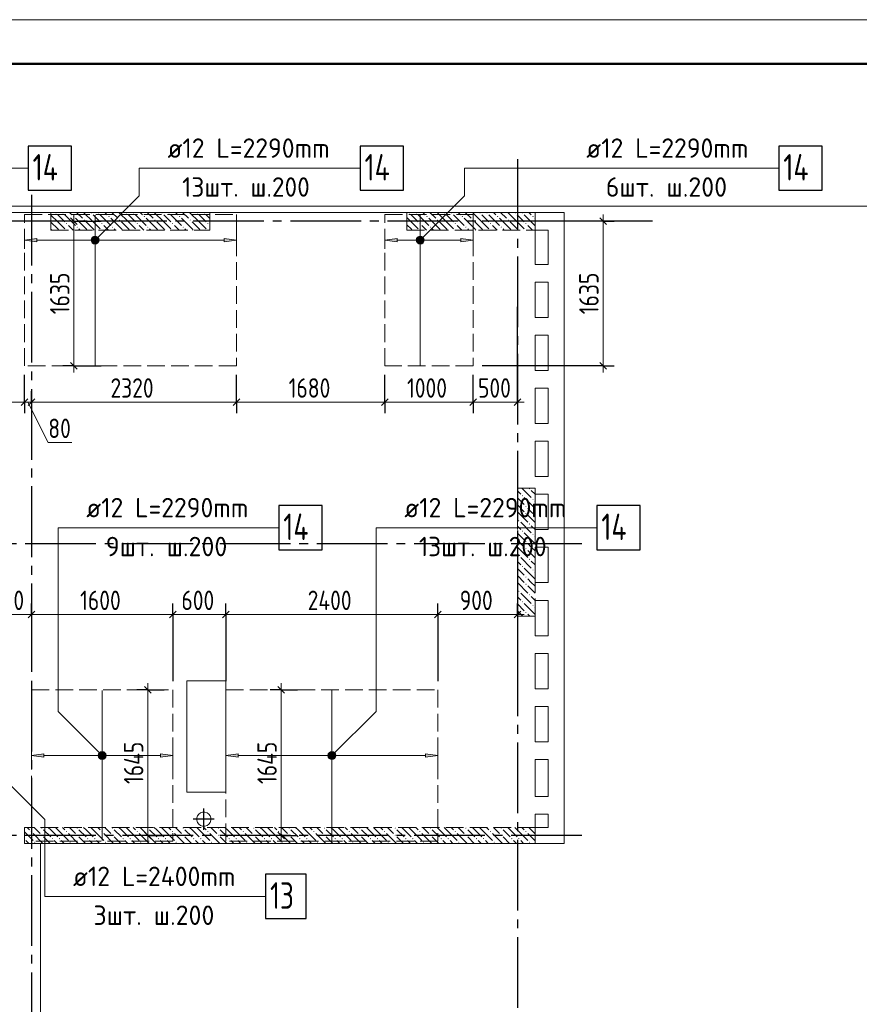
# Model space of a CAD drawing. Header units: millimetres. Extents: x 0 to 43617, y 0 to 59400.
# Tile 22 of 23: x 16190 to 25694, y 48259 to 59400. Entities that reach past the tile are written whole.
import ezdxf

# ---------------------------------------------------------------- set-up
doc = ezdxf.new("R2010")
doc.units = ezdxf.units.MM
doc.linetypes.add('______2', pattern=[270, 200, -70])
doc.linetypes.add('______5', pattern=[1100, 800, -100, 100, -100])
for name, color, linetype, lineweight in [('Standard', 7, 'Continuous', 25), ('ДОП Верх по Х', 7, 'Continuous', 25), ('ЖБ Перекрытие верхний уровень', 7, 'Continuous', 35), ('ЖБ Пилон', 7, 'Continuous', 35), ('ЖБ Стена верхний уровень', 7, 'Continuous', 35), ('Оси', 40, '______5', 18), ('Позиционная метка номер позиции', 7, 'Continuous', 13), ('Примечания', 7, 'Continuous', 25)]:
    doc.layers.add(name, color=color, linetype=linetype, lineweight=lineweight)
doc.styles.add('GOST 2.304-81', font='txt')
doc.styles.add('ISOCPEUR', font='txt')

msp = doc.modelspace()

# ---------------------------------------------------------------- hatches: boundary and pattern name
at = {"layer": 'ДОП Верх по Х', "linetype": 'Continuous', "lineweight": 13, "transparency": 33554687}
for points in [[(17012, 56925), (17025, 56874), (17025, 56939)], [(17025, 56939), (17044, 56869), (17044, 56944)], [(17025, 56939), (17025, 56874), (17044, 56869)], [(17044, 56944), (17044, 56869), (17063, 56874)], [(17044, 56944), (17063, 56874), (17063, 56939)], [(17063, 56939), (17063, 56874), (17076, 56888)], [(17063, 56939), (17076, 56888), (17076, 56925)], [(20692, 56925), (20705, 56874), (20705, 56939)], [(20705, 56939), (20724, 56869), (20724, 56944)], [(20705, 56939), (20705, 56874), (20724, 56869)], [(20724, 56944), (20724, 56869), (20743, 56874)], [(20724, 56944), (20743, 56874), (20743, 56939)], [(20743, 56939), (20743, 56874), (20756, 56888)], [(20743, 56939), (20756, 56888), (20756, 56925)], [(17012, 56888), (17012, 56925), (17006, 56906)], [(17012, 56925), (17012, 56888), (17025, 56874)], [(17076, 56925), (17076, 56888), (17082, 56906)], [(18504, 56886), (18644, 56906), (18504, 56926)], [(20692, 56888), (20692, 56925), (20686, 56906)], [(20692, 56925), (20692, 56888), (20705, 56874)], [(20756, 56925), (20756, 56888), (20761, 56906)], [(21184, 56886), (21324, 56906), (21184, 56926)], [(17092, 51055), (17092, 51093), (17086, 51074)], [(17092, 51093), (17105, 51042), (17105, 51106)], [(17092, 51093), (17092, 51055), (17105, 51042)], [(17105, 51106), (17124, 51037), (17124, 51112)], [(17105, 51106), (17105, 51042), (17124, 51037)], [(17124, 51112), (17124, 51037), (17143, 51042)], [(17124, 51112), (17143, 51042), (17143, 51106)], [(17143, 51106), (17143, 51042), (17156, 51055)], [(17143, 51106), (17156, 51055), (17156, 51093)], [(17156, 51093), (17156, 51055), (17161, 51074)], [(17784, 51054), (17924, 51074), (17784, 51094)], [(19692, 51055), (19692, 51093), (19686, 51074)], [(19692, 51093), (19705, 51042), (19705, 51106)], [(19692, 51093), (19692, 51055), (19705, 51042)], [(19705, 51106), (19724, 51037), (19724, 51112)], [(19705, 51106), (19705, 51042), (19724, 51037)], [(19724, 51112), (19724, 51037), (19743, 51042)], [(19724, 51112), (19743, 51042), (19743, 51106)], [(19743, 51106), (19743, 51042), (19756, 51055)], [(19743, 51106), (19756, 51055), (19756, 51093)], [(19756, 51093), (19756, 51055), (19761, 51074)], [(20784, 51054), (20924, 51074), (20784, 51094)]]:
    msp.add_hatch(color=7, dxfattribs=at).paths.add_polyline_path(points)
for points in [[(16384, 56886), (16244, 56906), (16384, 56926)], [(20464, 56886), (20324, 56906), (20464, 56926)], [(16464, 51054), (16324, 51074), (16464, 51094)], [(18664, 51054), (18524, 51074), (18664, 51094)]]:
    msp.add_hatch(color=7, dxfattribs=at).paths.add_polyline_path(points, flags=16)
at = {"layer": 'ЖБ Пилон', "linetype": 'Continuous', "lineweight": 18, "transparency": 33554687}
for points in [[(16594, 57213), (16601, 57220), (16607, 57213), (16601, 57207)], [(16674, 57213), (16681, 57220), (16687, 57213), (16681, 57207)], [(16794, 57173), (16801, 57180), (16807, 57173), (16801, 57167)], [(16994, 57213), (17001, 57220), (17007, 57213), (17001, 57207)], [(17074, 57213), (17081, 57220), (17087, 57213), (17081, 57207)], [(17194, 57173), (17201, 57180), (17207, 57173), (17201, 57167)], [(17394, 57213), (17401, 57220), (17407, 57213), (17401, 57207)], [(17474, 57213), (17481, 57220), (17487, 57213), (17481, 57207)], [(17594, 57173), (17601, 57180), (17607, 57173), (17601, 57167)], [(17794, 57213), (17801, 57220), (17807, 57213), (17801, 57207)], [(17874, 57213), (17881, 57220), (17887, 57213), (17881, 57207)], [(17994, 57173), (18001, 57180), (18007, 57173), (18001, 57167)], [(18194, 57213), (18201, 57220), (18207, 57213), (18201, 57207)], [(18274, 57213), (18281, 57220), (18287, 57213), (18281, 57207)], [(20594, 57213), (20601, 57220), (20607, 57213), (20601, 57207)], [(20674, 57213), (20681, 57220), (20687, 57213), (20681, 57207)], [(20794, 57173), (20801, 57180), (20807, 57173), (20801, 57167)], [(20994, 57213), (21001, 57220), (21007, 57213), (21001, 57207)], [(21074, 57213), (21081, 57220), (21087, 57213), (21081, 57207)], [(21194, 57173), (21201, 57180), (21207, 57173), (21201, 57167)], [(21394, 57213), (21401, 57220), (21407, 57213), (21401, 57207)], [(21474, 57213), (21481, 57220), (21487, 57213), (21481, 57207)], [(21594, 57173), (21601, 57180), (21607, 57173), (21601, 57167)], [(21794, 57213), (21801, 57220), (21807, 57213), (21801, 57207)], [(21874, 57213), (21881, 57220), (21887, 57213), (21881, 57207)], [(21994, 57173), (22001, 57180), (22007, 57173), (22001, 57167)], [(16714, 57093), (16721, 57100), (16727, 57093), (16721, 57087)], [(16834, 57053), (16841, 57060), (16847, 57053), (16841, 57047)], [(16914, 57133), (16921, 57140), (16927, 57133), (16921, 57127)], [(17114, 57093), (17121, 57100), (17127, 57093), (17121, 57087)], [(17234, 57053), (17241, 57060), (17247, 57053), (17241, 57047)], [(17314, 57133), (17321, 57140), (17327, 57133), (17321, 57127)], [(17514, 57093), (17521, 57100), (17527, 57093), (17521, 57087)], [(17634, 57053), (17641, 57060), (17647, 57053), (17641, 57047)], [(17714, 57133), (17721, 57140), (17727, 57133), (17721, 57127)], [(17914, 57093), (17921, 57100), (17927, 57093), (17921, 57087)], [(18034, 57053), (18041, 57060), (18047, 57053), (18041, 57047)], [(18114, 57133), (18121, 57140), (18127, 57133), (18121, 57127)], [(18314, 57093), (18321, 57100), (18327, 57093), (18321, 57087)], [(20714, 57093), (20721, 57100), (20727, 57093), (20721, 57087)], [(20834, 57053), (20841, 57060), (20847, 57053), (20841, 57047)], [(20914, 57133), (20921, 57140), (20927, 57133), (20921, 57127)], [(21114, 57093), (21121, 57100), (21127, 57093), (21121, 57087)], [(21234, 57053), (21241, 57060), (21247, 57053), (21241, 57047)], [(21314, 57133), (21321, 57140), (21327, 57133), (21321, 57127)], [(21514, 57093), (21521, 57100), (21527, 57093), (21521, 57087)], [(21634, 57053), (21641, 57060), (21647, 57053), (21641, 57047)], [(21714, 57133), (21721, 57140), (21727, 57133), (21721, 57127)], [(21914, 57093), (21921, 57100), (21927, 57093), (21921, 57087)], [(21954, 54093), (21961, 54100), (21967, 54093), (21961, 54087)], [(21874, 54013), (21881, 54020), (21887, 54013), (21881, 54007)], [(21994, 53973), (22001, 53980), (22007, 53973), (22001, 53967)], [(21914, 53893), (21921, 53900), (21927, 53893), (21921, 53887)], [(21914, 53813), (21921, 53820), (21927, 53813), (21921, 53807)], [(21834, 53733), (21841, 53740), (21847, 53733), (21841, 53727)], [(21954, 53693), (21961, 53700), (21967, 53693), (21961, 53687)], [(21874, 53613), (21881, 53620), (21887, 53613), (21881, 53607)], [(21914, 53493), (21921, 53500), (21927, 53493), (21921, 53487)], [(21994, 53573), (22001, 53580), (22007, 53573), (22001, 53567)], [(21914, 53413), (21921, 53420), (21927, 53413), (21921, 53407)], [(21834, 53333), (21841, 53340), (21847, 53333), (21841, 53327)], [(21954, 53293), (21961, 53300), (21967, 53293), (21961, 53287)], [(21874, 53213), (21881, 53220), (21887, 53213), (21881, 53207)], [(21994, 53173), (22001, 53180), (22007, 53173), (22001, 53167)], [(21914, 53093), (21921, 53100), (21927, 53093), (21921, 53087)], [(21834, 52933), (21841, 52940), (21847, 52933), (21841, 52927)], [(21914, 53013), (21921, 53020), (21927, 53013), (21921, 53007)], [(21874, 52813), (21881, 52820), (21887, 52813), (21881, 52807)], [(21954, 52893), (21961, 52900), (21967, 52893), (21961, 52887)], [(21914, 52693), (21921, 52700), (21927, 52693), (21921, 52687)], [(21994, 52773), (22001, 52780), (22007, 52773), (22001, 52767)]]:
    msp.add_hatch(color=7, dxfattribs=at).paths.add_polyline_path(points, flags=16)
at = {"layer": 'ЖБ Стена верхний уровень', "linetype": 'Continuous', "lineweight": 18, "transparency": 33554687}
for points in [[(16434, 50253), (16441, 50260), (16447, 50253), (16441, 50247)], [(16834, 50253), (16841, 50260), (16847, 50253), (16841, 50247)], [(17234, 50253), (17241, 50260), (17247, 50253), (17241, 50247)], [(17634, 50253), (17641, 50260), (17647, 50253), (17641, 50247)], [(18034, 50253), (18041, 50260), (18047, 50253), (18041, 50247)], [(18434, 50253), (18441, 50260), (18447, 50253), (18441, 50247)], [(18834, 50253), (18841, 50260), (18847, 50253), (18841, 50247)], [(19234, 50253), (19241, 50260), (19247, 50253), (19241, 50247)], [(19634, 50253), (19641, 50260), (19647, 50253), (19641, 50247)], [(20034, 50253), (20041, 50260), (20047, 50253), (20041, 50247)], [(20434, 50253), (20441, 50260), (20447, 50253), (20441, 50247)], [(20834, 50253), (20841, 50260), (20847, 50253), (20841, 50247)], [(21234, 50253), (21241, 50260), (21247, 50253), (21241, 50247)], [(21634, 50253), (21641, 50260), (21647, 50253), (21641, 50247)], [(16244, 50137), (16247, 50133), (16244, 50130)], [(16314, 50213), (16321, 50220), (16327, 50213), (16321, 50207)], [(16434, 50173), (16441, 50180), (16447, 50173), (16441, 50167)], [(16554, 50133), (16561, 50140), (16567, 50133), (16561, 50127)], [(16634, 50133), (16641, 50140), (16647, 50133), (16641, 50127)], [(16714, 50213), (16721, 50220), (16727, 50213), (16721, 50207)], [(16834, 50173), (16841, 50180), (16847, 50173), (16841, 50167)], [(16954, 50133), (16961, 50140), (16967, 50133), (16961, 50127)], [(17034, 50133), (17041, 50140), (17047, 50133), (17041, 50127)], [(17114, 50213), (17121, 50220), (17127, 50213), (17121, 50207)], [(17234, 50173), (17241, 50180), (17247, 50173), (17241, 50167)], [(17354, 50133), (17361, 50140), (17367, 50133), (17361, 50127)], [(17434, 50133), (17441, 50140), (17447, 50133), (17441, 50127)], [(17514, 50213), (17521, 50220), (17527, 50213), (17521, 50207)], [(17634, 50173), (17641, 50180), (17647, 50173), (17641, 50167)], [(17754, 50133), (17761, 50140), (17767, 50133), (17761, 50127)], [(17834, 50133), (17841, 50140), (17847, 50133), (17841, 50127)], [(17914, 50213), (17921, 50220), (17927, 50213), (17921, 50207)], [(18034, 50173), (18041, 50180), (18047, 50173), (18041, 50167)], [(18154, 50133), (18161, 50140), (18167, 50133), (18161, 50127)], [(18234, 50133), (18241, 50140), (18247, 50133), (18241, 50127)], [(18314, 50213), (18321, 50220), (18327, 50213), (18321, 50207)], [(18434, 50173), (18441, 50180), (18447, 50173), (18441, 50167)], [(18554, 50133), (18561, 50140), (18567, 50133), (18561, 50127)], [(18634, 50133), (18641, 50140), (18647, 50133), (18641, 50127)], [(18714, 50213), (18721, 50220), (18727, 50213), (18721, 50207)], [(18834, 50173), (18841, 50180), (18847, 50173), (18841, 50167)], [(18954, 50133), (18961, 50140), (18967, 50133), (18961, 50127)], [(19034, 50133), (19041, 50140), (19047, 50133), (19041, 50127)], [(19114, 50213), (19121, 50220), (19127, 50213), (19121, 50207)], [(19234, 50173), (19241, 50180), (19247, 50173), (19241, 50167)], [(19354, 50133), (19361, 50140), (19367, 50133), (19361, 50127)], [(19434, 50133), (19441, 50140), (19447, 50133), (19441, 50127)], [(19514, 50213), (19521, 50220), (19527, 50213), (19521, 50207)], [(19634, 50173), (19641, 50180), (19647, 50173), (19641, 50167)], [(19754, 50133), (19761, 50140), (19767, 50133), (19761, 50127)], [(19834, 50133), (19841, 50140), (19847, 50133), (19841, 50127)], [(19914, 50213), (19921, 50220), (19927, 50213), (19921, 50207)], [(20034, 50173), (20041, 50180), (20047, 50173), (20041, 50167)], [(20154, 50133), (20161, 50140), (20167, 50133), (20161, 50127)], [(20234, 50133), (20241, 50140), (20247, 50133), (20241, 50127)], [(20314, 50213), (20321, 50220), (20327, 50213), (20321, 50207)], [(20434, 50173), (20441, 50180), (20447, 50173), (20441, 50167)], [(20554, 50133), (20561, 50140), (20567, 50133), (20561, 50127)], [(20634, 50133), (20641, 50140), (20647, 50133), (20641, 50127)], [(20714, 50213), (20721, 50220), (20727, 50213), (20721, 50207)], [(20834, 50173), (20841, 50180), (20847, 50173), (20841, 50167)], [(20954, 50133), (20961, 50140), (20967, 50133), (20961, 50127)], [(21034, 50133), (21041, 50140), (21047, 50133), (21041, 50127)], [(21114, 50213), (21121, 50220), (21127, 50213), (21121, 50207)], [(21234, 50173), (21241, 50180), (21247, 50173), (21241, 50167)], [(21354, 50133), (21361, 50140), (21367, 50133), (21361, 50127)], [(21434, 50133), (21441, 50140), (21447, 50133), (21441, 50127)], [(21514, 50213), (21521, 50220), (21527, 50213), (21521, 50207)], [(21634, 50173), (21641, 50180), (21647, 50173), (21641, 50167)], [(21754, 50133), (21761, 50140), (21767, 50133), (21761, 50127)], [(21834, 50133), (21841, 50140), (21847, 50133), (21841, 50127)], [(21914, 50213), (21921, 50220), (21927, 50213), (21921, 50207)], [(16354, 50093), (16361, 50100), (16367, 50093), (16361, 50087)], [(16754, 50093), (16761, 50100), (16767, 50093), (16761, 50087)], [(17154, 50093), (17161, 50100), (17167, 50093), (17161, 50087)], [(17554, 50093), (17561, 50100), (17567, 50093), (17561, 50087)], [(17954, 50093), (17961, 50100), (17967, 50093), (17961, 50087)], [(18354, 50093), (18361, 50100), (18367, 50093), (18361, 50087)], [(18754, 50093), (18761, 50100), (18767, 50093), (18761, 50087)], [(19154, 50093), (19161, 50100), (19167, 50093), (19161, 50087)], [(19554, 50093), (19561, 50100), (19567, 50093), (19561, 50087)], [(19954, 50093), (19961, 50100), (19967, 50093), (19961, 50087)], [(20354, 50093), (20361, 50100), (20367, 50093), (20361, 50087)], [(20754, 50093), (20761, 50100), (20767, 50093), (20761, 50087)], [(21154, 50093), (21161, 50100), (21167, 50093), (21161, 50087)], [(21554, 50093), (21561, 50100), (21567, 50093), (21561, 50087)], [(21954, 50093), (21961, 50100), (21967, 50093), (21961, 50087)]]:
    msp.add_hatch(color=7, dxfattribs=at).paths.add_polyline_path(points, flags=16)
at = {"layer": 'Позиционная метка номер позиции', "linetype": 'Continuous', "lineweight": 13, "transparency": 33554687}
for points in [[(17001, 56918), (17076, 56875), (17012, 56938)], [(17012, 56938), (17087, 56895), (17033, 56950)], [(17012, 56938), (17076, 56875), (17087, 56895)], [(17033, 56950), (17087, 56895), (17087, 56918)], [(17033, 56950), (17087, 56918), (17055, 56950)], [(17055, 56950), (17087, 56918), (17076, 56938)], [(20681, 56918), (20756, 56875), (20692, 56938)], [(20692, 56938), (20767, 56895), (20713, 56950)], [(20692, 56938), (20756, 56875), (20767, 56895)], [(20713, 56950), (20767, 56895), (20767, 56918)], [(20713, 56950), (20767, 56918), (20735, 56950)], [(20735, 56950), (20767, 56918), (20756, 56938)], [(17001, 56895), (17055, 56863), (17001, 56918)], [(17001, 56918), (17055, 56863), (17076, 56875)], [(17033, 56863), (17001, 56895), (17012, 56875)], [(17001, 56895), (17033, 56863), (17055, 56863)], [(20681, 56895), (20735, 56863), (20681, 56918)], [(20681, 56918), (20735, 56863), (20756, 56875)], [(20713, 56863), (20681, 56895), (20692, 56875)], [(20681, 56895), (20713, 56863), (20735, 56863)], [(17092, 51042), (17135, 51117), (17081, 51063)], [(17081, 51063), (17135, 51117), (17113, 51117)], [(17081, 51063), (17113, 51117), (17081, 51086)], [(17081, 51086), (17113, 51117), (17092, 51106)], [(17092, 51042), (17156, 51106), (17135, 51117)], [(17113, 51031), (17156, 51106), (17092, 51042)], [(17113, 51031), (17167, 51086), (17156, 51106)], [(17135, 51031), (17167, 51086), (17113, 51031)], [(17135, 51031), (17167, 51063), (17167, 51086)], [(17167, 51063), (17135, 51031), (17156, 51042)], [(19681, 51086), (19756, 51042), (19692, 51106)], [(19681, 51063), (19735, 51031), (19681, 51086)], [(19681, 51086), (19735, 51031), (19756, 51042)], [(19713, 51031), (19681, 51063), (19692, 51042)], [(19681, 51063), (19713, 51031), (19735, 51031)], [(19692, 51106), (19767, 51063), (19713, 51117)], [(19692, 51106), (19756, 51042), (19767, 51063)], [(19713, 51117), (19767, 51063), (19767, 51086)], [(19713, 51117), (19767, 51086), (19735, 51117)], [(19735, 51117), (19767, 51086), (19756, 51106)]]:
    msp.add_hatch(color=7, dxfattribs=at).paths.add_polyline_path(points)

# ---------------------------------------------------------------- linework, layer by layer
at = {"layer": 'Standard', "color": 7, "linetype": 'Continuous', "lineweight": 25, "transparency": 33554687}
for p, q in [((16766, 57158), (16841, 57083)), ((22756, 57158), (22831, 57083)), ((16766, 55521), (16841, 55446)), ((22756, 55521), (22831, 55446)), ((16206, 55036), (16282, 55111)), ((16286, 55036), (16361, 55111)), ((18606, 55036), (18682, 55111)), ((20286, 55036), (20361, 55111)), ((21286, 55036), (21361, 55111)), ((21786, 55036), (21861, 55111)), ((16286, 52633), (16361, 52708)), ((17886, 52633), (17961, 52708)), ((18486, 52633), (18561, 52708)), ((20886, 52633), (20961, 52708)), ((21786, 52633), (21861, 52708)), ((17603, 51855), (17678, 51780)), ((19113, 51855), (19188, 51780)), ((17603, 50208), (17678, 50133)), ((19113, 50208), (19188, 50133))]:
    msp.add_line(p, q, dxfattribs=at)
at = {"layer": 'Standard', "color": 7, "linetype": 'Continuous', "lineweight": 13, "transparency": 33554687}
for p, q in [((16804, 57120), (16804, 57195)), ((22794, 57120), (22794, 57195)), ((16804, 55483), (16804, 55408)), ((22794, 55483), (22794, 55408)), ((14624, 55073), (16244, 55073)), ((16244, 55073), (16324, 55073)), ((16284, 55073), (16514, 54616)), ((16324, 55073), (18644, 55073)), ((18644, 55073), (20324, 55073)), ((20324, 55073), (21324, 55073)), ((21324, 55073), (21824, 55073)), ((21824, 55073), (21899, 55073)), ((16514, 54616), (16780, 54616)), ((15774, 52670), (16324, 52670)), ((16324, 52670), (17924, 52670)), ((17924, 52670), (18524, 52670)), ((18524, 52670), (20924, 52670)), ((20924, 52670), (21824, 52670)), ((21824, 52670), (21899, 52670)), ((17640, 51817), (17640, 51892)), ((19150, 51817), (19150, 51892)), ((17640, 50170), (17640, 50095)), ((19150, 50170), (19150, 50095))]:
    msp.add_line(p, q, dxfattribs=at)
at = {"layer": 'Standard', "color": 251, "linetype": 'Continuous', "lineweight": -3, "true_color": 0x656565, "transparency": 33554687}
for p, q in [((16804, 57120), (16679, 57120)), ((16804, 57120), (16929, 57120)), ((16804, 57120), (17114, 57120)), ((22794, 57120), (21424, 57120)), ((22794, 57120), (22669, 57120)), ((22794, 57120), (22919, 57120)), ((21824, 55073), (21824, 56151)), ((16804, 55483), (16679, 55483)), ((16804, 55483), (16929, 55483)), ((16804, 55483), (17114, 55483)), ((22794, 55483), (21424, 55483)), ((22794, 55483), (22669, 55483)), ((22794, 55483), (22919, 55483)), ((16244, 55073), (16244, 55198)), ((16324, 55073), (16324, 55198)), ((18644, 55073), (18644, 55198)), ((20324, 55073), (20324, 55198)), ((21324, 55073), (21324, 55198)), ((21824, 55073), (21824, 55198)), ((16244, 55073), (16244, 54948)), ((16324, 55073), (16324, 54948)), ((16324, 55073), (16324, 55073)), ((18644, 55073), (18644, 54948)), ((20324, 55073), (20324, 54948)), ((21324, 55073), (21324, 54948)), ((21824, 55073), (21824, 54948)), ((16324, 52670), (16324, 52795)), ((17924, 52670), (17924, 52795)), ((18524, 52670), (18524, 52795)), ((20924, 52670), (20924, 52795)), ((21824, 52670), (21824, 52795)), ((16324, 52670), (16324, 52545)), ((16324, 52670), (16324, 52092)), ((17924, 52670), (17924, 52545)), ((17924, 52670), (17924, 51917)), ((18524, 52670), (18524, 52545)), ((18524, 52670), (18524, 51917)), ((20924, 52670), (20924, 52545)), ((20924, 52670), (20924, 51917)), ((21824, 52670), (21824, 52545)), ((21824, 52670), (21824, 51990)), ((17640, 51817), (17515, 51817)), ((17640, 51817), (17765, 51817)), ((17640, 51817), (17824, 51817)), ((19150, 51817), (19025, 51817)), ((19150, 51817), (19275, 51817)), ((19150, 51817), (19334, 51817)), ((17640, 50170), (17515, 50170)), ((17640, 50170), (17765, 50170)), ((17640, 50170), (17824, 50170)), ((19150, 50170), (19025, 50170)), ((19150, 50170), (19275, 50170)), ((19150, 50170), (19334, 50170))]:
    msp.add_line(p, q, dxfattribs=at)
at = {"layer": 'Standard', "color": 8, "linetype": '______5', "lineweight": -3, "transparency": 33554687}
for p, q in [((18274, 50235), (18274, 50475)), ((18393, 50355), (18154, 50355))]:
    msp.add_line(p, q, dxfattribs=at)
at = {"layer": 'Standard', "color": 7, "linetype": 'Continuous', "lineweight": 13, "transparency": 33554687}
msp.add_lwpolyline([(0, 0), (42000, 0), (42000, 59400), (0, 59400), (0, 0)], close=True, dxfattribs=at)
at = {"layer": 'Standard', "color": 7, "linetype": 'Continuous', "lineweight": 50, "transparency": 33554687}
msp.add_lwpolyline([(2000, 58900), (41500, 58900), (41500, 500), (2000, 500), (2000, 58900)], close=True, dxfattribs=at)
at = {"layer": 'Standard', "color": 254, "linetype": 'Continuous', "lineweight": 18, "true_color": 0xc4c4ff, "transparency": 33554687}
msp.add_lwpolyline([(8274, 10980), (33143, 10980), (33143, 57289), (8274, 57289), (8274, 10980)], dxfattribs=at)
at = {"layer": 'Standard', "color": 7, "linetype": 'Continuous', "lineweight": 13, "transparency": 33554687}
for points in [[(16804, 57120), (16804, 55962), (16804, 55962), (16804, 55483)], [(22794, 57120), (22794, 55964), (22794, 55964), (22794, 55483)], [(17640, 51817), (17640, 50655), (17640, 50655), (17640, 50170)], [(19150, 51817), (19150, 50656), (19150, 50656), (19150, 50170)]]:
    msp.add_lwpolyline(points, dxfattribs=at)
at = {"layer": 'Standard', "color": 251, "linetype": 'Continuous', "lineweight": -3, "true_color": 0x656565, "transparency": 33554687}
for points in [[(16244, 55073), (16244, 55090), (16244, 55090), (16244, 55090), (16244, 55090), (16244, 55090), (16244, 55090), (16244, 55090), (16244, 55090), (16244, 55383)], [(18644, 55073), (18644, 55090), (18644, 55090), (18644, 55090), (18644, 55090), (18644, 55090), (18644, 55090), (18644, 55383)], [(20324, 55073), (20324, 55090), (20324, 55090), (20324, 55090), (20324, 55090), (20324, 55383)], [(21324, 55073), (21324, 55090), (21324, 55090), (21324, 55383)]]:
    msp.add_lwpolyline(points, dxfattribs=at)
at = {"layer": 'ДОП Верх по Х', "color": 7, "linetype": 'Continuous', "lineweight": 13, "transparency": 33554687}
for p, q in [((17844, 57720), (19930, 57720)), ((22584, 57720), (24670, 57720)), ((16924, 53652), (19010, 53652)), ((20524, 53652), (22610, 53652)), ((16774, 49480), (18882, 49480))]:
    msp.add_line(p, q, dxfattribs=at)
at = {"layer": 'ДОП Верх по Х', "color": 7, "linetype": 'Continuous', "lineweight": 18, "transparency": 33554687}
for p, q in [((17044, 55489), (17044, 57189)), ((20724, 55489), (20724, 57189)), ((17124, 51811), (17124, 50111)), ((19724, 51811), (19724, 50111))]:
    msp.add_line(p, q, dxfattribs=at)
at = {"layer": 'ДОП Верх по Х', "color": 251, "linetype": 'Continuous', "lineweight": 13, "true_color": 0x494949, "transparency": 33554687}
for p, q in [((16244, 56906), (16244, 57006)), ((17044, 56944), (17044, 56944)), ((18644, 56906), (18644, 57006)), ((20324, 56906), (20324, 57006)), ((20724, 56944), (20724, 56944)), ((21324, 56906), (21324, 57006)), ((16244, 56906), (16384, 56926)), ((16384, 56886), (16244, 56906)), ((16244, 56906), (16244, 56806)), ((16244, 56906), (16244, 56906)), ((16384, 56926), (16384, 56886)), ((16384, 56906), (17014, 56906)), ((17044, 56869), (17044, 56869)), ((17074, 56906), (18504, 56906)), ((18644, 56906), (18504, 56926)), ((18504, 56926), (18504, 56886)), ((18504, 56886), (18644, 56906)), ((18644, 56906), (18644, 56806)), ((18644, 56906), (18644, 56906)), ((20324, 56906), (20464, 56926)), ((20464, 56886), (20324, 56906)), ((20324, 56906), (20324, 56806)), ((20324, 56906), (20324, 56906)), ((20464, 56926), (20464, 56886)), ((20464, 56906), (20694, 56906)), ((20724, 56869), (20724, 56869)), ((20754, 56906), (21184, 56906)), ((21324, 56906), (21184, 56926)), ((21184, 56926), (21184, 56886)), ((21184, 56886), (21324, 56906)), ((21324, 56906), (21324, 56806)), ((21324, 56906), (21324, 56906)), ((16324, 51074), (16324, 51174)), ((17924, 51074), (17924, 51174)), ((18524, 51074), (18524, 51174)), ((20924, 51074), (20924, 51174)), ((16324, 51074), (16464, 51094)), ((16464, 51054), (16324, 51074)), ((16324, 51074), (16324, 50974)), ((16324, 51074), (16324, 51074)), ((16464, 51094), (16464, 51054)), ((16464, 51074), (17094, 51074)), ((17124, 51112), (17124, 51112)), ((17124, 51037), (17124, 51037)), ((17154, 51074), (17784, 51074)), ((17924, 51074), (17784, 51094)), ((17784, 51094), (17784, 51054)), ((17784, 51054), (17924, 51074)), ((17924, 51074), (17924, 50974)), ((17924, 51074), (17924, 51074)), ((18524, 51074), (18664, 51094)), ((18664, 51054), (18524, 51074)), ((18524, 51074), (18524, 50974)), ((18524, 51074), (18524, 51074)), ((18664, 51094), (18664, 51054)), ((18664, 51074), (19694, 51074)), ((19724, 51112), (19724, 51112)), ((19724, 51037), (19724, 51037)), ((19754, 51074), (20784, 51074)), ((20924, 51074), (20784, 51094)), ((20784, 51094), (20784, 51054)), ((20784, 51054), (20924, 51074)), ((20924, 51074), (20924, 50974)), ((20924, 51074), (20924, 51074))]:
    msp.add_line(p, q, dxfattribs=at)
at = {"layer": 'ДОП Верх по Х', "color": 7, "linetype": 'Continuous', "lineweight": 25, "transparency": 33554687}
for points in [[(16287, 57470), (16777, 57470), (16777, 57970), (16287, 57970), (16287, 57470)], [(20044, 57470), (20534, 57470), (20534, 57970), (20044, 57970), (20044, 57470)], [(24784, 57470), (25274, 57470), (25274, 57970), (24784, 57970), (24784, 57470)], [(19124, 53402), (19614, 53402), (19614, 53902), (19124, 53902), (19124, 53402)], [(22724, 53402), (23214, 53402), (23214, 53902), (22724, 53902), (22724, 53402)], [(18974, 49230), (19434, 49230), (19434, 49730), (18974, 49730), (18974, 49230)]]:
    msp.add_lwpolyline(points, dxfattribs=at)
at = {"layer": 'ДОП Верх по Х', "color": 251, "linetype": 'Continuous', "lineweight": 13, "true_color": 0x494949, "transparency": 33554687}
for centre in [(17044, 56906), (20724, 56906), (17124, 51074), (19724, 51074)]:
    msp.add_circle(centre, 37.5, dxfattribs=at)
at = {"layer": 'ЖБ Перекрытие верхний уровень', "color": 7, "linetype": 'Continuous', "lineweight": 18, "transparency": 33554687}
for p, q in [((22354, 57220), (8924, 57220)), ((22354, 50080), (22354, 57220)), ((22024, 56630), (22024, 57020)), ((22024, 57020), (22174, 57020)), ((22174, 57020), (22174, 56630)), ((22174, 56630), (22024, 56630)), ((22024, 56030), (22024, 56430)), ((22024, 56430), (22174, 56430)), ((22174, 56430), (22174, 56030)), ((22174, 56030), (22024, 56030)), ((22024, 55430), (22024, 55830)), ((22024, 55830), (22174, 55830)), ((22174, 55830), (22174, 55430)), ((22174, 55430), (22024, 55430)), ((22024, 54830), (22024, 55230)), ((22024, 55230), (22174, 55230)), ((22174, 55230), (22174, 54830)), ((22174, 54830), (22024, 54830)), ((22024, 54230), (22024, 54630)), ((22024, 54630), (22174, 54630)), ((22174, 54630), (22174, 54230)), ((22174, 54230), (22024, 54230)), ((22024, 53630), (22024, 54030)), ((22024, 54030), (22174, 54030)), ((22174, 54030), (22174, 53630)), ((22174, 53630), (22024, 53630)), ((22024, 53030), (22024, 53430)), ((22024, 53430), (22174, 53430)), ((22174, 53430), (22174, 53030)), ((22174, 53030), (22024, 53030)), ((22024, 52430), (22024, 52830)), ((22024, 52830), (22174, 52830)), ((22174, 52830), (22174, 52430)), ((22174, 52430), (22024, 52430)), ((22024, 51830), (22024, 52230)), ((22024, 52230), (22174, 52230)), ((22174, 52230), (22174, 51830)), ((18524, 51920), (18084, 51920)), ((18084, 51920), (18084, 50660)), ((18524, 50660), (18524, 51920)), ((22174, 51830), (22024, 51830)), ((22024, 51230), (22024, 51630)), ((22024, 51630), (22174, 51630)), ((22174, 51630), (22174, 51230)), ((22174, 51230), (22024, 51230)), ((22024, 50610), (22024, 51030)), ((22024, 51030), (22174, 51030)), ((22174, 51030), (22174, 50610)), ((18084, 50660), (18424, 50660)), ((18424, 50660), (18524, 50660)), ((22174, 50610), (22024, 50610)), ((18202, 50392), (18194, 50368)), ((18194, 50368), (18194, 50342)), ((18217, 50412), (18202, 50392)), ((18237, 50427), (18217, 50412)), ((18261, 50435), (18237, 50427)), ((18287, 50435), (18261, 50435)), ((18311, 50427), (18287, 50435)), ((18331, 50412), (18311, 50427)), ((18346, 50392), (18331, 50412)), ((18354, 50368), (18346, 50392)), ((18354, 50342), (18354, 50368)), ((22024, 50260), (22024, 50410)), ((22024, 50410), (22174, 50410)), ((22174, 50410), (22174, 50260)), ((18194, 50342), (18202, 50318)), ((18202, 50318), (18217, 50298)), ((18217, 50298), (18237, 50283)), ((18237, 50283), (18261, 50275)), ((18261, 50275), (18287, 50275)), ((18287, 50275), (18311, 50283)), ((18311, 50283), (18331, 50298)), ((18331, 50298), (18346, 50318)), ((18346, 50318), (18354, 50342)), ((22174, 50260), (22024, 50260)), ((16424, 45130), (16424, 50080)), ((16424, 50080), (22174, 50080)), ((22174, 50080), (22354, 50080))]:
    msp.add_line(p, q, dxfattribs=at)
at = {"layer": 'ЖБ Пилон', "color": 253, "linetype": '______2', "lineweight": 13, "true_color": 0xa0a0a0, "transparency": 33554687}
for p, q in [((18344, 57220), (16544, 57220)), ((16544, 57220), (16544, 57020)), ((18344, 57020), (18344, 57220)), ((22024, 57220), (20574, 57220)), ((20574, 57220), (20574, 57020)), ((22024, 57020), (22024, 57220)), ((16544, 57020), (18344, 57020)), ((20574, 57020), (22024, 57020)), ((21824, 54100), (21824, 52650)), ((22024, 54100), (21824, 54100)), ((22024, 52650), (22024, 54100)), ((21824, 52650), (22024, 52650))]:
    msp.add_line(p, q, dxfattribs=at)
at = {"layer": 'ЖБ Пилон', "color": 9, "linetype": 'Continuous', "lineweight": 18, "true_color": 0xc7c7c7, "transparency": 33554687}
for p, q in [((16621, 57113), (16544, 57190)), ((16621, 57193), (16701, 57113)), ((16701, 57193), (16821, 57073)), ((16754, 57220), (16781, 57193)), ((16941, 57033), (16821, 57153)), ((16834, 57220), (16901, 57153)), ((17021, 57113), (16914, 57220)), ((17021, 57193), (17101, 57113)), ((17101, 57193), (17221, 57073)), ((17154, 57220), (17181, 57193)), ((17341, 57033), (17221, 57153)), ((17234, 57220), (17301, 57153)), ((17421, 57113), (17314, 57220)), ((17421, 57193), (17501, 57113)), ((17501, 57193), (17621, 57073)), ((17554, 57220), (17581, 57193)), ((17741, 57033), (17621, 57153)), ((17634, 57220), (17701, 57153)), ((17821, 57113), (17714, 57220)), ((17821, 57193), (17901, 57113)), ((17901, 57193), (18021, 57073)), ((17954, 57220), (17981, 57193)), ((18141, 57033), (18021, 57153)), ((18034, 57220), (18101, 57153)), ((18221, 57113), (18114, 57220)), ((18221, 57193), (18301, 57113)), ((18301, 57193), (18344, 57150)), ((20621, 57113), (20574, 57160)), ((20621, 57193), (20701, 57113)), ((20701, 57193), (20821, 57073)), ((20754, 57220), (20781, 57193)), ((20941, 57033), (20821, 57153)), ((20834, 57220), (20901, 57153)), ((21021, 57113), (20914, 57220)), ((21021, 57193), (21101, 57113)), ((21101, 57193), (21221, 57073)), ((21154, 57220), (21181, 57193)), ((21341, 57033), (21221, 57153)), ((21234, 57220), (21301, 57153)), ((21421, 57113), (21314, 57220)), ((21421, 57193), (21501, 57113)), ((21501, 57193), (21621, 57073)), ((21554, 57220), (21581, 57193)), ((21741, 57033), (21621, 57153)), ((21634, 57220), (21701, 57153)), ((21821, 57113), (21714, 57220)), ((21821, 57193), (21901, 57113)), ((21901, 57193), (22021, 57073)), ((21954, 57220), (21981, 57193)), ((22024, 57150), (22021, 57153)), ((16544, 57110), (16621, 57033)), ((16621, 57113), (16701, 57033)), ((16781, 57033), (16741, 57073)), ((16941, 57113), (17021, 57033)), ((17021, 57113), (17101, 57033)), ((17181, 57033), (17141, 57073)), ((17341, 57113), (17421, 57033)), ((17421, 57113), (17501, 57033)), ((17581, 57033), (17541, 57073)), ((17741, 57113), (17821, 57033)), ((17821, 57113), (17901, 57033)), ((17981, 57033), (17941, 57073)), ((18141, 57113), (18221, 57033)), ((18221, 57113), (18301, 57033)), ((18344, 57070), (18341, 57073)), ((20574, 57080), (20621, 57033)), ((20621, 57113), (20701, 57033)), ((20781, 57033), (20741, 57073)), ((20941, 57113), (21021, 57033)), ((21021, 57113), (21101, 57033)), ((21181, 57033), (21141, 57073)), ((21341, 57113), (21421, 57033)), ((21421, 57113), (21501, 57033)), ((21581, 57033), (21541, 57073)), ((21741, 57113), (21821, 57033)), ((21821, 57113), (21901, 57033)), ((21981, 57033), (21941, 57073)), ((16544, 57030), (16554, 57020)), ((16621, 57033), (16634, 57020)), ((16794, 57020), (16781, 57033)), ((16861, 57033), (16874, 57020)), ((16941, 57033), (16954, 57020)), ((17021, 57033), (17034, 57020)), ((17194, 57020), (17181, 57033)), ((17261, 57033), (17274, 57020)), ((17341, 57033), (17354, 57020)), ((17421, 57033), (17434, 57020)), ((17594, 57020), (17581, 57033)), ((17661, 57033), (17674, 57020)), ((17741, 57033), (17754, 57020)), ((17821, 57033), (17834, 57020)), ((17994, 57020), (17981, 57033)), ((18061, 57033), (18074, 57020)), ((18141, 57033), (18154, 57020)), ((18221, 57033), (18234, 57020)), ((20621, 57033), (20634, 57020)), ((20794, 57020), (20781, 57033)), ((20861, 57033), (20874, 57020)), ((20941, 57033), (20954, 57020)), ((21021, 57033), (21034, 57020)), ((21194, 57020), (21181, 57033)), ((21261, 57033), (21274, 57020)), ((21341, 57033), (21354, 57020)), ((21421, 57033), (21434, 57020)), ((21594, 57020), (21581, 57033)), ((21661, 57033), (21674, 57020)), ((21741, 57033), (21754, 57020)), ((21821, 57033), (21834, 57020)), ((21994, 57020), (21981, 57033)), ((21861, 54033), (21824, 54070)), ((21874, 54100), (21981, 53993)), ((21981, 54073), (22024, 54030)), ((21824, 53990), (21901, 53913)), ((21901, 53993), (22021, 53873)), ((22024, 53950), (22021, 53953)), ((21824, 53910), (21901, 53833)), ((21824, 53830), (21941, 53713)), ((21981, 53833), (21941, 53873)), ((22021, 53793), (21981, 53833)), ((21861, 53713), (21981, 53593)), ((21941, 53793), (22024, 53710)), ((21861, 53633), (21824, 53670)), ((21824, 53590), (21901, 53513)), ((21901, 53593), (22021, 53473)), ((21981, 53673), (22024, 53630)), ((21824, 53510), (21901, 53433)), ((22024, 53550), (22021, 53553)), ((21824, 53430), (21941, 53313)), ((21981, 53433), (21941, 53473)), ((21941, 53393), (22024, 53310)), ((22021, 53393), (21981, 53433)), ((21861, 53233), (21824, 53270)), ((21861, 53313), (21981, 53193)), ((21981, 53273), (22024, 53230)), ((21824, 53190), (21901, 53113)), ((21901, 53193), (22021, 53073)), ((22024, 53150), (22021, 53153)), ((21824, 53110), (21901, 53033)), ((21981, 53033), (21941, 53073)), ((22021, 52993), (21981, 53033)), ((21824, 53030), (21941, 52913)), ((21941, 52993), (22024, 52910)), ((21861, 52833), (21824, 52870)), ((21861, 52913), (21981, 52793)), ((21981, 52873), (22024, 52830)), ((21824, 52790), (21901, 52713)), ((21824, 52710), (21884, 52650)), ((21901, 52793), (22021, 52673)), ((22024, 52750), (22021, 52753)), ((21964, 52650), (21941, 52673))]:
    msp.add_line(p, q, dxfattribs=at)
at = {"layer": 'ЖБ Стена верхний уровень', "color": 251, "linetype": '______2', "lineweight": 13, "true_color": 0x656565, "transparency": 33554687}
for p, q in [((22024, 50260), (16244, 50260)), ((16244, 50260), (16244, 50080)), ((22024, 50080), (22024, 50260)), ((16244, 50080), (22024, 50080))]:
    msp.add_line(p, q, dxfattribs=at)
at = {"layer": 'ЖБ Стена верхний уровень', "color": 9, "linetype": 'Continuous', "lineweight": 18, "true_color": 0xc7c7c7, "transparency": 33554687}
for p, q in [((16274, 50260), (16301, 50233)), ((16381, 50233), (16354, 50260)), ((16541, 50233), (16514, 50260)), ((16594, 50260), (16621, 50233)), ((16674, 50260), (16701, 50233)), ((16781, 50233), (16754, 50260)), ((16941, 50233), (16914, 50260)), ((16994, 50260), (17021, 50233)), ((17074, 50260), (17101, 50233)), ((17181, 50233), (17154, 50260)), ((17341, 50233), (17314, 50260)), ((17394, 50260), (17421, 50233)), ((17474, 50260), (17501, 50233)), ((17581, 50233), (17554, 50260)), ((17741, 50233), (17714, 50260)), ((17794, 50260), (17821, 50233)), ((17874, 50260), (17901, 50233)), ((17981, 50233), (17954, 50260)), ((18141, 50233), (18114, 50260)), ((18194, 50260), (18221, 50233)), ((18274, 50260), (18301, 50233)), ((18381, 50233), (18354, 50260)), ((18541, 50233), (18514, 50260)), ((18594, 50260), (18621, 50233)), ((18674, 50260), (18701, 50233)), ((18781, 50233), (18754, 50260)), ((18941, 50233), (18914, 50260)), ((18994, 50260), (19021, 50233)), ((19074, 50260), (19101, 50233)), ((19181, 50233), (19154, 50260)), ((19341, 50233), (19314, 50260)), ((19394, 50260), (19421, 50233)), ((19474, 50260), (19501, 50233)), ((19581, 50233), (19554, 50260)), ((19741, 50233), (19714, 50260)), ((19794, 50260), (19821, 50233)), ((19874, 50260), (19901, 50233)), ((19981, 50233), (19954, 50260)), ((20141, 50233), (20114, 50260)), ((20194, 50260), (20221, 50233)), ((20274, 50260), (20301, 50233)), ((20381, 50233), (20354, 50260)), ((20541, 50233), (20514, 50260)), ((20594, 50260), (20621, 50233)), ((20674, 50260), (20701, 50233)), ((20781, 50233), (20754, 50260)), ((20941, 50233), (20914, 50260)), ((20994, 50260), (21021, 50233)), ((21074, 50260), (21101, 50233)), ((21181, 50233), (21154, 50260)), ((21341, 50233), (21314, 50260)), ((21394, 50260), (21421, 50233)), ((21474, 50260), (21501, 50233)), ((21581, 50233), (21554, 50260)), ((21741, 50233), (21714, 50260)), ((21794, 50260), (21821, 50233)), ((21874, 50260), (21901, 50233)), ((21981, 50233), (21954, 50260)), ((16244, 50210), (16341, 50113)), ((16341, 50193), (16454, 50080)), ((16421, 50193), (16381, 50233)), ((16461, 50233), (16541, 50153)), ((16461, 50153), (16534, 50080)), ((16541, 50233), (16621, 50153)), ((16621, 50233), (16741, 50113)), ((16741, 50193), (16854, 50080)), ((16821, 50193), (16781, 50233)), ((16861, 50233), (16941, 50153)), ((16861, 50153), (16934, 50080)), ((16941, 50233), (17021, 50153)), ((17021, 50233), (17141, 50113)), ((17141, 50193), (17254, 50080)), ((17221, 50193), (17181, 50233)), ((17261, 50233), (17341, 50153)), ((17261, 50153), (17334, 50080)), ((17341, 50233), (17421, 50153)), ((17421, 50233), (17541, 50113)), ((17541, 50193), (17654, 50080)), ((17621, 50193), (17581, 50233)), ((17661, 50233), (17741, 50153)), ((17661, 50153), (17734, 50080)), ((17741, 50233), (17821, 50153)), ((17821, 50233), (17941, 50113)), ((17941, 50193), (18054, 50080)), ((18021, 50193), (17981, 50233)), ((18061, 50233), (18141, 50153)), ((18061, 50153), (18134, 50080)), ((18141, 50233), (18221, 50153)), ((18221, 50233), (18341, 50113)), ((18341, 50193), (18454, 50080)), ((18421, 50193), (18381, 50233)), ((18461, 50233), (18541, 50153)), ((18461, 50153), (18534, 50080)), ((18541, 50233), (18621, 50153)), ((18621, 50233), (18741, 50113)), ((18741, 50193), (18854, 50080)), ((18821, 50193), (18781, 50233)), ((18861, 50233), (18941, 50153)), ((18861, 50153), (18934, 50080)), ((18941, 50233), (19021, 50153)), ((19021, 50233), (19141, 50113)), ((19141, 50193), (19254, 50080)), ((19221, 50193), (19181, 50233)), ((19261, 50233), (19341, 50153)), ((19261, 50153), (19334, 50080)), ((19341, 50233), (19421, 50153)), ((19421, 50233), (19541, 50113)), ((19541, 50193), (19654, 50080)), ((19621, 50193), (19581, 50233)), ((19661, 50233), (19741, 50153)), ((19661, 50153), (19734, 50080)), ((19741, 50233), (19821, 50153)), ((19821, 50233), (19941, 50113)), ((19941, 50193), (20054, 50080)), ((20021, 50193), (19981, 50233)), ((20061, 50233), (20141, 50153)), ((20061, 50153), (20134, 50080)), ((20141, 50233), (20221, 50153)), ((20221, 50233), (20341, 50113)), ((20341, 50193), (20454, 50080)), ((20421, 50193), (20381, 50233)), ((20461, 50233), (20541, 50153)), ((20461, 50153), (20534, 50080)), ((20541, 50233), (20621, 50153)), ((20621, 50233), (20741, 50113)), ((20741, 50193), (20854, 50080)), ((20821, 50193), (20781, 50233)), ((20861, 50233), (20941, 50153)), ((20861, 50153), (20934, 50080)), ((20941, 50233), (21021, 50153)), ((21021, 50233), (21141, 50113)), ((21141, 50193), (21254, 50080)), ((21221, 50193), (21181, 50233)), ((21261, 50233), (21341, 50153)), ((21261, 50153), (21334, 50080)), ((21341, 50233), (21421, 50153)), ((21421, 50233), (21541, 50113)), ((21541, 50193), (21654, 50080)), ((21621, 50193), (21581, 50233)), ((21661, 50233), (21741, 50153)), ((21661, 50153), (21734, 50080)), ((21741, 50233), (21821, 50153)), ((21821, 50233), (21941, 50113)), ((21941, 50193), (22024, 50110)), ((22021, 50193), (21981, 50233)), ((16261, 50113), (16294, 50080)), ((16614, 50080), (16581, 50113)), ((16661, 50113), (16694, 50080)), ((17014, 50080), (16981, 50113)), ((17061, 50113), (17094, 50080)), ((17414, 50080), (17381, 50113)), ((17461, 50113), (17494, 50080)), ((17814, 50080), (17781, 50113)), ((17861, 50113), (17894, 50080)), ((18214, 50080), (18181, 50113)), ((18261, 50113), (18294, 50080)), ((18614, 50080), (18581, 50113)), ((18661, 50113), (18694, 50080)), ((19014, 50080), (18981, 50113)), ((19061, 50113), (19094, 50080)), ((19414, 50080), (19381, 50113)), ((19461, 50113), (19494, 50080)), ((19814, 50080), (19781, 50113)), ((19861, 50113), (19894, 50080)), ((20214, 50080), (20181, 50113)), ((20261, 50113), (20294, 50080)), ((20614, 50080), (20581, 50113)), ((20661, 50113), (20694, 50080)), ((21014, 50080), (20981, 50113)), ((21061, 50113), (21094, 50080)), ((21414, 50080), (21381, 50113)), ((21461, 50113), (21494, 50080)), ((21814, 50080), (21781, 50113)), ((21861, 50113), (21894, 50080))]:
    msp.add_line(p, q, dxfattribs=at)
at = {"layer": 'Оси', "color": 8, "linetype": '______5', "lineweight": -3, "transparency": 33554687}
for p, q in [((21824, 57820), (21824, 7100)), ((16324, 57420), (16324, 7100)), ((23354, 57120), (3600, 57120)), ((22554, 53470), (3600, 53470)), ((22554, 50170), (3600, 50170))]:
    msp.add_line(p, q, dxfattribs=at)
at = {"layer": 'Позиционная метка номер позиции', "color": 7, "linetype": 'Continuous', "lineweight": 13, "transparency": 33554687}
for p, q in [((17012, 56938), (17012, 56938)), ((17076, 56938), (17076, 56938)), ((20692, 56938), (20692, 56938)), ((20756, 56938), (20756, 56938)), ((17012, 56875), (17012, 56875)), ((17076, 56875), (17076, 56875)), ((20692, 56875), (20692, 56875)), ((20756, 56875), (20756, 56875)), ((17092, 51106), (17092, 51106)), ((17092, 51042), (17092, 51042)), ((17156, 51106), (17156, 51106)), ((17156, 51042), (17156, 51042)), ((19692, 51106), (19692, 51106)), ((19692, 51042), (19692, 51042)), ((19756, 51106), (19756, 51106)), ((19756, 51042), (19756, 51042))]:
    msp.add_line(p, q, dxfattribs=at)
for points in [[(14204, 56589), (13787, 57006), (13787, 57720), (16287, 57720)], [(17044, 56906), (17544, 57406), (17544, 57720), (20044, 57720)], [(20724, 56906), (21224, 57406), (21224, 57720), (24784, 57720)], [(17124, 51074), (16624, 51574), (16624, 53652), (19124, 53652)], [(19724, 51074), (20224, 51574), (20224, 53652), (22724, 53652)], [(15974, 50850), (16474, 50350), (16474, 49480), (18974, 49480)]]:
    msp.add_lwpolyline(points, dxfattribs=at)
for centre in [(17044, 56906), (20724, 56906), (17124, 51074), (19724, 51074)]:
    msp.add_circle(centre, 45, dxfattribs=at)
at = {"layer": 'Примечания', "color": 7, "linetype": '______2', "lineweight": 18, "transparency": 33554687}
for p, q in [((16244, 57195), (18644, 57195)), ((16244, 55483), (16244, 57195)), ((18644, 57195), (18644, 55483)), ((20324, 57195), (21324, 57195)), ((20324, 55483), (20324, 57195)), ((21324, 57195), (21324, 55483)), ((18644, 55483), (16244, 55483)), ((21324, 55483), (20324, 55483)), ((16324, 51817), (17924, 51817)), ((16324, 50105), (16324, 51817)), ((17924, 51817), (17924, 50105)), ((18524, 51817), (20924, 51817)), ((18524, 50105), (18524, 51817)), ((20924, 51817), (20924, 50105)), ((17924, 50105), (16324, 50105)), ((20924, 50105), (18524, 50105))]:
    msp.add_line(p, q, dxfattribs=at)

# ---------------------------------------------------------------- texts
at = {"layer": 'Standard', "color": 7, "linetype": 'Continuous', "lineweight": 25, "transparency": 33554687, "char_height": 220, "attachment_point": 7, "rotation": 90, "style": 'GOST 2.304-81'}
for s, insert, width in [('1635', (16754, 56067), 594.59), ('1635', (22743, 56067), 594.59), ('1645', (17590, 50751), 610.17), ('1645', (19100, 50751), 610.17)]:
    msp.add_mtext(s, dxfattribs=dict(at, insert=insert, width=width))
at = {"layer": 'Standard', "color": 7, "linetype": 'Continuous', "lineweight": 25, "transparency": 33554687, "char_height": 220, "attachment_point": 7, "style": 'GOST 2.304-81'}
for s, insert, width in [('2320', (17218, 55123), 657.05), ('1680', (19234, 55123), 625.73), ('1000', (20574, 55123), 625.73), ('500', (21378, 55123), 516.4), ('80', (16514, 54666), 391.32), ('550', (15861, 52720), 500.81), ('1600', (16874, 52720), 625.73), ('600', (18021, 52720), 531.97), ('2400', (19450, 52720), 672.62), ('900', (21171, 52720), 531.97)]:
    msp.add_mtext(s, dxfattribs=dict(at, insert=insert, width=width))
at = {"layer": 'ДОП Верх по Х', "color": 7, "linetype": 'Continuous', "lineweight": 13, "transparency": 33554687, "attachment_point": 7, "style": 'ISOCPEUR'}
for s, insert, char_height, width in [('\\W0.96;ø12 L=2290mm ', (17864, 57837), 220, 2150.52), ('\\W0.96;ø12 L=2290mm ', (22604, 57837), 220, 2150.52), ('\\W0.76;14', (16337, 57580), 300, 504.55), ('\\W0.76;14', (20094, 57580), 300, 504.55), ('\\W0.76;14', (24834, 57580), 300, 504.57), ('\\W0.95;13шт. ш.200 ', (18029, 57397), 220, 1819.9), ('\\W0.97;6шт. ш.200 ', (22824, 57397), 220, 1712.32), ('\\W0.96;ø12 L=2290mm ', (16944, 53769), 220, 2150.52), ('\\W0.96;ø12 L=2290mm ', (20544, 53769), 220, 2150.52), ('\\W0.76;14', (19174, 53512), 300, 504.57), ('\\W0.76;14', (22774, 53512), 300, 504.57), ('\\W0.97;9шт. ш.200 ', (17164, 53329), 220, 1712.33), ('\\W0.95;13шт. ш.200 ', (20709, 53329), 220, 1819.9), ('\\W0.96;ø12 L=2400mm ', (16794, 49597), 220, 2172.61), ('\\W0.75;13', (19024, 49340), 300, 472.27), ('\\W0.97;3шт. ш.200 ', (17025, 49157), 220, 1712.33)]:
    msp.add_mtext(s, dxfattribs=dict(at, insert=insert, char_height=char_height, width=width))

doc.saveas('drawing.dxf')
